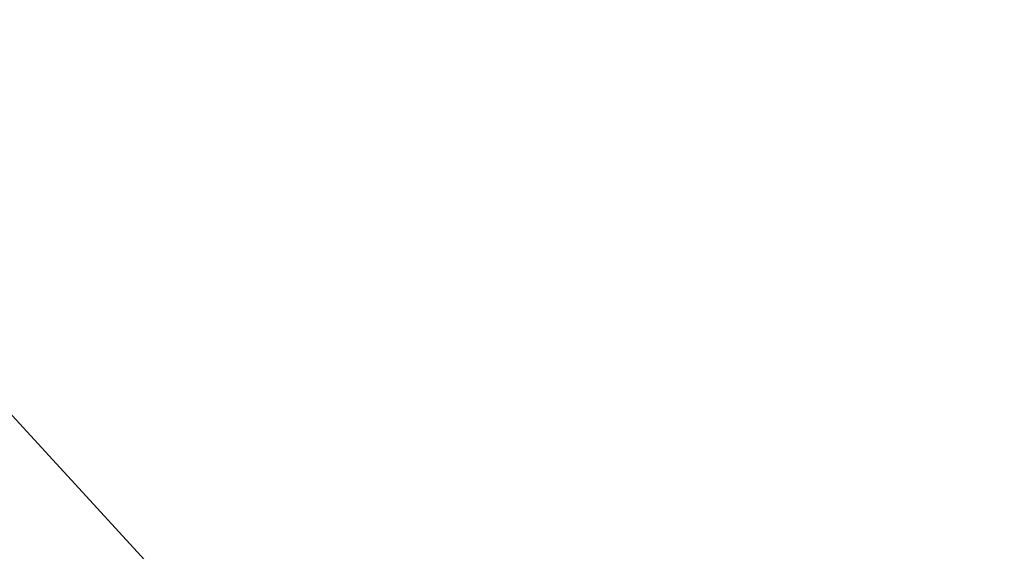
# Model space of a CAD drawing. Header units: millimetres. Extents: x 8 to 549, y 12 to 450.
# Tile 67 of 172: x 475.682 to 476.854, y 169.482 to 170.115. Entities that reach past the tile are written whole.
import ezdxf

# ---------------------------------------------------------------- set-up
doc = ezdxf.new("R2010")
doc.units = ezdxf.units.MM

msp = doc.modelspace()

# ---------------------------------------------------------------- linework, layer by layer
at = {"color": 252, "linetype": 'Continuous', "lineweight": 0, "flags": 128}
msp.add_lwpolyline([(475.2659, 170.1149), (475.3144, 170.0563), (475.6241, 169.6964), (475.949, 169.3431), (476.2887, 168.9966), (476.6432, 168.6572), (477.012, 168.3251), (477.3951, 168.0005), (477.792, 167.6838), (478.2026, 167.375), (478.6265, 167.0743), (479.0635, 166.7821), (479.5133, 166.4985), (479.9755, 166.2237), (480.4499, 165.9578), (480.9361, 165.7011), (481.4338, 165.4538), (481.9426, 165.2159), (482.4622, 164.9877), (482.9922, 164.7694), (483.5324, 164.561), (484.0822, 164.3627)], dxfattribs=at)
at = {"color": 252, "linetype": 'Continuous', "lineweight": 0}
msp.add_open_spline([(474.6557, 169.7825), (474.6703, 169.7331), (474.7167, 169.576), (474.8066, 169.3135), (474.9245, 168.995), (475.0536, 168.6791), (475.193, 168.3659), (475.343, 168.0556), (475.5012, 167.7524), (475.6672, 167.4563), (475.8404, 167.1672), (476.023, 166.8813), (476.2152, 166.5979), (476.4171, 166.3172), (476.6286, 166.0394), (476.8494, 165.7652), (477.0806, 165.4931), (477.3224, 165.2235), (477.5749, 164.9565), (477.8367, 164.6937), (478.1082, 164.4348), (478.3894, 164.1799), (478.6802, 163.9289), (478.9798, 163.6828), (479.2724, 163.4538), (479.5565, 163.2411), (479.8307, 163.044), (480.1108, 162.8507), (480.4213, 162.645), (480.7641, 162.4281), (481.1411, 162.2017), (481.527, 161.9816), (481.9215, 161.7681), (482.3243, 161.5612), (482.7266, 161.3653), (483.1279, 161.1799), (483.5272, 161.0045), (483.9363, 160.8338), (484.3551, 160.6683), (484.7835, 160.5081), (485.2125, 160.3566), (485.6416, 160.2137), (486.0703, 160.0791), (486.5044, 159.9508), (486.9445, 159.8288), (487.3905, 159.7129), (487.8423, 159.6034), (488.2986, 159.5005), (488.7614, 159.4037), (489.2307, 159.3132), (489.7064, 159.2291), (490.1858, 159.152), (490.6749, 159.0811), (491.1735, 159.0166), (491.6816, 158.9591), (492.1928, 158.9092), (492.6971, 158.8678), (493.1941, 158.8343), (493.6834, 158.8083), (494.1745, 158.789), (494.6685, 158.7766), (495.165, 158.771), (495.6639, 158.7723), (496.1638, 158.7805), (496.6671, 158.7957), (497.1734, 158.8181), (497.6827, 158.8477), (498.1921, 158.8844), (498.7076, 158.9287), (499.229, 158.9808), (499.7561, 159.0411), (500.2825, 159.1089), (500.7973, 159.1827), (501.3007, 159.262), (501.7924, 159.3462), (502.2825, 159.437), (502.7719, 159.5345), (503.2604, 159.6386), (503.7478, 159.7496), (504.2328, 159.8669), (504.719, 159.9917), (505.2063, 160.124), (505.6944, 160.2639), (506.1791, 160.4105), (506.6601, 160.5635), (507.1407, 160.724), (507.6205, 160.8922), (508.0992, 161.0681), (508.5651, 161.2474), (509.0181, 161.4295), (509.4585, 161.6141), (509.8941, 161.8043), (510.3256, 162.0003), (510.7528, 162.2023), (511.1756, 162.4102), (511.5927, 162.6234), (512.0073, 162.8436), (512.4191, 163.0709), (512.8279, 163.3055), (513.2301, 163.5452), (513.6253, 163.79), (514.0163, 164.0416), (514.4025, 164.3001), (514.7843, 164.5652), (515.0321, 164.7459), (515.156, 164.8363)], degree=3, knots=[0, 0, 0, 0, 0.004517, 0.014366, 0.024219, 0.034075, 0.04393, 0.053783, 0.063632, 0.073086, 0.082543, 0.091999, 0.101453, 0.110972, 0.120493, 0.130013, 0.139532, 0.149218, 0.158907, 0.168595, 0.178282, 0.188039, 0.197799, 0.207559, 0.217316, 0.225596, 0.233878, 0.242159, 0.250439, 0.26085, 0.271267, 0.281686, 0.292105, 0.302522, 0.312933, 0.322703, 0.332475, 0.342246, 0.352244, 0.362243, 0.372241, 0.381842, 0.391446, 0.401049, 0.41065, 0.42032, 0.429993, 0.439665, 0.449335, 0.459154, 0.468974, 0.478795, 0.488614, 0.498803, 0.508995, 0.519186, 0.529375, 0.538987, 0.548601, 0.558215, 0.567827, 0.577505, 0.587185, 0.596865, 0.606544, 0.616367, 0.626192, 0.636017, 0.64584, 0.656023, 0.666208, 0.676393, 0.686576, 0.696159, 0.705744, 0.715329, 0.724912, 0.734561, 0.744211, 0.753862, 0.763511, 0.773398, 0.783288, 0.793179, 0.80307, 0.812956, 0.823061, 0.833167, 0.843272, 0.852855, 0.862441, 0.872026, 0.88161, 0.891259, 0.900911, 0.910562, 0.920212, 0.930101, 0.939994, 0.949888, 0.959781, 0.969671, 0.97978, 0.989891, 1, 1, 1, 1], dxfattribs=at)

doc.saveas('drawing.dxf')
